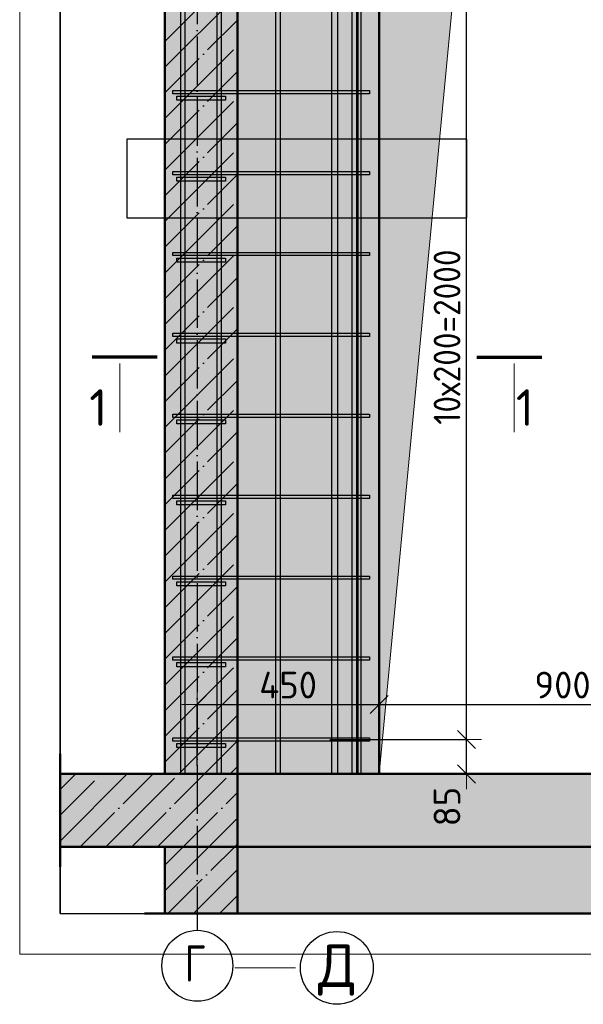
# Model space of a CAD drawing. Header units: millimetres. Extents: x 9402 to 69898, y -2829 to 22870.
# Tile 36 of 69: x 33447 to 34840, y 17394 to 19828. Entities that reach past the tile are written whole.
import ezdxf

# ---------------------------------------------------------------- set-up
doc = ezdxf.new("R2010")
doc.units = ezdxf.units.MM
doc.header["$PDMODE"] = 65
doc.linetypes.add('______11', pattern=[150, 120, -15, 0, -15])
doc.linetypes.add('______5', pattern=[330, 240, -30, 30, -30])
for name, color, linetype, lineweight in [('Standard', 7, 'Continuous', 25), ('Арм.стержн. Арматура края', 96, 'Continuous', 35), ('Арм.стержн. вертикальными 1', 22, 'Continuous', 35), ('Арм.стержн. Доп. арматура', 180, 'Continuous', 35), ('Арм.стержн. Хомут', 240, 'Continuous', 35), ('Арм.стержн.горизонт. 1', 180, 'Continuous', 35), ('Размерная линия_ общее', 7, 'Continuous', 13), ('Фундамент (1)', 7, 'Continuous', 35)]:
    doc.layers.add(name, color=color, linetype=linetype, lineweight=lineweight)
doc.layers.add('Осевая линия_ общее', color=7, linetype='______5', lineweight=13, true_color=0xa0a0a0)
doc.styles.add('ISOCPEUR', font='ISOCPEUR')
doc.dimstyles.new('DIMSTYLE_4', dxfattribs={"dimtxt": 66, "dimasz": 75, "dimexe": 0, "dimexo": 0, "dimgap": 33, "dimtad": 2, "dimdec": 0, "dimrnd": 5, "dimzin": 12, "dimdsep": 46, "dimtxsty": 'ISOCPEUR', "dimblk1": 'ALL_ML_STRICH', "dimblk2": 'ALL_ML_STRICH', "dimsah": 1, "dimcen": 0, "dimclrd": 7, "dimclre": 256, "dimclrt": 7, "dimadec": 0, "dimazin": 0, "dimtfac": 1, "dimtdec": 0, "dimtix": 1, "dimtmove": 2, "dimatfit": 3, "dimfxl": 0, "dimtvp": 1.2, "dimtzin": 0, "dimlwd": 0, "dimlwe": -3, "dimarcsym": 0})
doc.dimstyles.new('DIMSTYLE_5', dxfattribs={"dimtxt": 66, "dimasz": 75, "dimexe": 0, "dimexo": 0, "dimgap": 33, "dimtad": 2, "dimdec": 0, "dimrnd": 5, "dimzin": 12, "dimdsep": 46, "dimtxsty": 'ISOCPEUR', "dimblk1": 'ALL_ML_STRICH', "dimblk2": 'ALL_ML_STRICH', "dimsah": 1, "dimcen": 0, "dimclrd": 7, "dimclre": 256, "dimclrt": 7, "dimadec": 0, "dimazin": 0, "dimtfac": 1, "dimtdec": 0, "dimtix": 1, "dimtmove": 2, "dimatfit": 3, "dimfxl": 0, "dimtzin": 0, "dimlwd": 0, "dimlwe": -3, "dimarcsym": 0})

# ---------------------------------------------------------------- blocks, each defined once
blk = doc.blocks.new('ALL_ML_STRICH')
at = {"color": 0, "linetype": 'ByBlock', "lineweight": -2}
for p, q in [((0, -0.5), (0, 0.5)), ((-1, 0), (0.5, 0)), ((-0.3, -0.3), (0.3, 0.3))]:
    blk.add_line(p, q, dxfattribs=at)
blk = doc.blocks.new('*D99')
at = {"layer": 'DEFPOINTS', "color": 7, "linetype": 'Continuous', "lineweight": 13, "transparency": 33554687}
for p in [(34193.7, 18048.7), (34345.8, 17963.7), (34551.5, 17963.7)]:
    blk.add_point(p, dxfattribs=at)
at = {"layer": 'Размерная линия_ общее', "color": 253, "linetype": 'Continuous', "lineweight": -2, "true_color": 0xa0a0a0, "transparency": 33554687}
for p, q in [((34213.7, 18048.7), (34551.5, 18048.7)), ((34365.8, 17963.7), (34551.5, 17963.7))]:
    blk.add_line(p, q, dxfattribs=at)
at = {"layer": 'Размерная линия_ общее', "color": 7, "linetype": 'Continuous', "lineweight": -2, "transparency": 33554687}
blk.add_line((34551.5, 17963.7), (34551.5, 18048.7), dxfattribs=at)
at = {"layer": 'Размерная линия_ общее', "color": 7, "linetype": 'Continuous', "lineweight": 13, "transparency": 33554687, "xscale": 75, "yscale": 75, "zscale": 75}
for p, rotation in [((34551.5, 18048.7), 90), ((34551.5, 17963.7), 270)]:
    blk.add_blockref('ALL_ML_STRICH', p, dxfattribs=dict(at, rotation=rotation))
at = {"layer": 'Размерная линия_ общее', "color": 7, "linetype": 'Continuous', "lineweight": 13, "transparency": 33554687, "insert": (34503.4, 17882.8), "char_height": 66, "width": 132, "attachment_point": 5, "rotation": 90, "style": 'ISOCPEUR'}
blk.add_mtext('\\A1;{85}', dxfattribs=at)
blk = doc.blocks.new('*D100')
at = {"layer": 'DEFPOINTS', "color": 7, "linetype": 'Continuous', "lineweight": 13, "transparency": 33554687}
for p in [(34165.5, 20048.7), (34193.7, 18048.7), (34551.5, 18048.7)]:
    blk.add_point(p, dxfattribs=at)
at = {"layer": 'Размерная линия_ общее', "color": 253, "linetype": 'Continuous', "lineweight": -2, "true_color": 0xa0a0a0, "transparency": 33554687}
for p, q in [((34185.5, 20048.7), (34551.5, 20048.7)), ((34213.7, 18048.7), (34551.5, 18048.7))]:
    blk.add_line(p, q, dxfattribs=at)
at = {"layer": 'Размерная линия_ общее', "color": 7, "linetype": 'Continuous', "lineweight": -2, "transparency": 33554687}
blk.add_line((34551.5, 18048.7), (34551.5, 20048.7), dxfattribs=at)
at = {"layer": 'Размерная линия_ общее', "color": 7, "linetype": 'Continuous', "lineweight": 13, "transparency": 33554687, "xscale": 75, "yscale": 75, "zscale": 75}
for p, rotation in [((34551.5, 20048.7), 90), ((34551.5, 18048.7), 270)]:
    blk.add_blockref('ALL_ML_STRICH', p, dxfattribs=dict(at, rotation=rotation))
at = {"layer": 'Размерная линия_ общее', "color": 7, "linetype": 'Continuous', "lineweight": 13, "transparency": 33554687, "insert": (34470.5, 18826.7), "char_height": 66, "width": 3.3, "attachment_point": 1, "rotation": 90, "line_spacing_factor": 0.60241, "style": 'ISOCPEUR'}
blk.add_mtext('\\W0.91;10х200=2000', dxfattribs=at)
blk = doc.blocks.new('*D149')
at = {"layer": 'DEFPOINTS', "color": 7, "linetype": 'Continuous', "lineweight": 13, "transparency": 33554687}
for p in [(33885.8, 18135.3), (33885.8, 17963.7), (34335.8, 17963.7)]:
    blk.add_point(p, dxfattribs=at)
at = {"layer": 'Размерная линия_ общее', "color": 253, "linetype": 'Continuous', "lineweight": -2, "true_color": 0xa0a0a0, "transparency": 33554687}
for p, q in [((33885.8, 17983.7), (33885.8, 18135.3)), ((34335.8, 17983.7), (34335.8, 18135.3))]:
    blk.add_line(p, q, dxfattribs=at)
at = {"layer": 'Размерная линия_ общее', "color": 7, "linetype": 'Continuous', "lineweight": -2, "transparency": 33554687}
blk.add_line((33885.8, 18135.3), (34335.8, 18135.3), dxfattribs=at)
at = {"layer": 'Размерная линия_ общее', "color": 7, "linetype": 'Continuous', "lineweight": 13, "transparency": 33554687, "xscale": 75, "yscale": 75, "zscale": 75, "rotation": 180}
blk.add_blockref('ALL_ML_STRICH', (33885.8, 18135.3), dxfattribs=at)
at = {"layer": 'Размерная линия_ общее', "color": 7, "linetype": 'Continuous', "lineweight": 13, "transparency": 33554687, "xscale": 75, "yscale": 75, "zscale": 75}
blk.add_blockref('ALL_ML_STRICH', (34335.8, 18135.3), dxfattribs=at)
at = {"layer": 'Размерная линия_ общее', "color": 7, "linetype": 'Continuous', "lineweight": 13, "transparency": 33554687, "insert": (34110.8, 18183.3), "char_height": 66, "width": 198, "attachment_point": 5, "style": 'ISOCPEUR'}
blk.add_mtext('\\A1;{450}', dxfattribs=at)
blk = doc.blocks.new('*D150')
at = {"layer": 'DEFPOINTS', "color": 7, "linetype": 'Continuous', "lineweight": 13, "transparency": 33554687}
for p in [(34335.8, 18135.3), (34335.8, 17963.7), (35235.8, 17963.7)]:
    blk.add_point(p, dxfattribs=at)
at = {"layer": 'Размерная линия_ общее', "color": 253, "linetype": 'Continuous', "lineweight": -2, "true_color": 0xa0a0a0, "transparency": 33554687}
for p, q in [((34335.8, 17983.7), (34335.8, 18135.3)), ((35235.8, 17983.7), (35235.8, 18135.3))]:
    blk.add_line(p, q, dxfattribs=at)
at = {"layer": 'Размерная линия_ общее', "color": 7, "linetype": 'Continuous', "lineweight": -2, "transparency": 33554687}
blk.add_line((34335.8, 18135.3), (35235.8, 18135.3), dxfattribs=at)
at = {"layer": 'Размерная линия_ общее', "color": 7, "linetype": 'Continuous', "lineweight": 13, "transparency": 33554687, "xscale": 75, "yscale": 75, "zscale": 75, "rotation": 180}
blk.add_blockref('ALL_ML_STRICH', (34335.8, 18135.3), dxfattribs=at)
at = {"layer": 'Размерная линия_ общее', "color": 7, "linetype": 'Continuous', "lineweight": 13, "transparency": 33554687, "xscale": 75, "yscale": 75, "zscale": 75}
blk.add_blockref('ALL_ML_STRICH', (35235.8, 18135.3), dxfattribs=at)
at = {"layer": 'Размерная линия_ общее', "color": 7, "linetype": 'Continuous', "lineweight": 13, "transparency": 33554687, "insert": (34789.1, 18183.3), "char_height": 66, "width": 198, "attachment_point": 5, "style": 'ISOCPEUR'}
blk.add_mtext('\\A1;{900}', dxfattribs=at)

msp = doc.modelspace()

# ---------------------------------------------------------------- hatches: boundary and pattern name
at = {"linetype": '______5', "lineweight": -3, "transparency": 33554687}
msp.add_hatch(color=7, dxfattribs=at).paths.add_polyline_path([(33985.8, 17783.7), (33985.8, 17963.7), (33547.4, 17963.7), (33547.4, 17783.7)])
at = {"linetype": 'Continuous', "lineweight": 13, "transparency": 33554687}
msp.add_hatch(color=7, dxfattribs=at).paths.add_polyline_path([(33985.8, 17783.7), (35585.8, 17783.7), (35585.8, 17963.7), (33985.8, 17963.7)])
at = {"linetype": 'Continuous', "lineweight": -3, "transparency": 33554687}
msp.add_hatch(color=7, dxfattribs=at).paths.add_polyline_path([(33985.8, 17783.7), (33805.8, 17783.7), (33805.8, 17618.4), (33985.8, 17618.4)])
at = {"layer": 'Standard', "linetype": 'Continuous', "lineweight": -3, "transparency": 33554687}
msp.add_hatch(color=7, dxfattribs=at).paths.add_polyline_path([(33985.8, 17963.7), (33985.8, 21083.7), (33805.8, 21083.7), (33805.8, 17963.7)])
at = {"layer": 'Standard', "linetype": 'Continuous', "lineweight": 13, "transparency": 33554687}
h = msp.add_hatch(color=7, dxfattribs=at)
h.paths.add_polyline_path([(34335.8, 20163.7), (35235.8, 20163.7), (35235.8, 17963.7), (35585.8, 17963.7), (35585.8, 21083.7), (33985.8, 21083.7), (33985.8, 17963.7), (34335.8, 17963.7)])
h.paths.add_polyline_path([(35455.8, 19133.7), (35455.7, 19131.6), (35455.3, 19129.5), (35454.8, 19127.5), (35454, 19125.5), (35453.1, 19123.7), (35451.9, 19121.9), (35450.6, 19120.3), (35449.1, 19118.8), (35447.5, 19117.5), (35445.8, 19116.3), (35443.9, 19115.4), (35441.9, 19114.6), (35439.9, 19114.1), (35437.9, 19113.8), (35435.8, 19113.7), (35433.7, 19113.8), (35431.6, 19114.1), (35429.6, 19114.6), (35427.6, 19115.4), (35425.8, 19116.3), (35424, 19117.5), (35422.4, 19118.8), (35420.9, 19120.3), (35419.6, 19121.9), (35418.4, 19123.7), (35417.5, 19125.5), (35416.7, 19127.5), (35416.2, 19129.5), (35415.9, 19131.6), (35415.8, 19133.7), (35415.9, 19135.8), (35416.2, 19137.8), (35416.7, 19139.8), (35417.5, 19141.8), (35418.4, 19143.7), (35419.6, 19145.4), (35420.9, 19147.1), (35422.4, 19148.5), (35424, 19149.8), (35425.8, 19151), (35427.6, 19151.9), (35429.6, 19152.7), (35431.6, 19153.2), (35433.7, 19153.6), (35435.8, 19153.7), (35437.9, 19153.6), (35439.9, 19153.2), (35441.9, 19152.7), (35443.9, 19151.9), (35445.8, 19151), (35447.5, 19149.8), (35449.1, 19148.5), (35450.6, 19147.1), (35451.9, 19145.4), (35453.1, 19143.7), (35454, 19141.8), (35454.8, 19139.8), (35455.3, 19137.8), (35455.7, 19135.8)], flags=16)
msp.add_hatch(color=7, dxfattribs=at).paths.add_polyline_path([(35585.8, 17618.4), (35585.8, 17783.7), (33985.8, 17783.7), (33985.8, 17618.4)])
at = {"layer": 'Фундамент (1)', "linetype": 'Continuous', "lineweight": 13, "true_color": 0x2d2d2d, "transparency": 33554687}
msp.add_hatch(color=250, dxfattribs=at).paths.add_polyline_path([(34526.7, 19972.7), (35235.8, 20163.7), (34335.8, 20163.7), (34335.8, 17963.7)])

# ---------------------------------------------------------------- linework, layer by layer
at = {"color": 52, "linetype": 'Continuous', "lineweight": -3, "transparency": 33554687}
for p, q in [((33712.5, 19533), (33712.5, 19338)), ((34552.5, 19533), (33712.5, 19533)), ((33712.5, 19533), (33712.5, 19338)), ((34552.5, 19533), (33712.5, 19533)), ((34552.5, 19338), (34552.5, 19533)), ((34552.5, 19338), (34552.5, 19533)), ((33712.5, 19338), (34552.5, 19338)), ((33712.5, 19338), (34552.5, 19338))]:
    msp.add_line(p, q, dxfattribs=at)
at = {"color": 7, "linetype": 'Continuous', "lineweight": 50, "transparency": 33554687}
for p, q in [((33547.4, 18013.7), (33547.4, 17733.7)), ((33805.8, 17963.7), (33547.4, 17963.7)), ((33985.8, 17963.7), (33805.8, 17963.7)), ((34335.8, 17963.7), (33985.8, 17963.7)), ((33985.8, 17783.7), (33985.8, 17963.7)), ((35235.8, 17963.7), (34335.8, 17963.7)), ((33547.4, 17783.7), (33805.8, 17783.7)), ((33985.8, 17783.7), (33805.8, 17783.7)), ((33805.8, 17783.7), (33805.8, 17618.4)), ((33805.8, 17783.7), (33985.8, 17783.7)), ((33985.8, 17618.4), (33985.8, 17783.7)), ((33985.8, 17783.7), (35585.8, 17783.7)), ((33755.8, 17618.4), (34035.8, 17618.4))]:
    msp.add_line(p, q, dxfattribs=at)
at = {"color": 7, "linetype": '______11', "lineweight": -3, "transparency": 33554687}
for p, q in [((33547.4, 17861.4), (33649.7, 17963.7)), ((33596.9, 17783.7), (33776.9, 17963.7)), ((33724.2, 17783.7), (33904.2, 17963.7)), ((33851.5, 17783.7), (33985.8, 17917.9)), ((33978.8, 17783.7), (33985.8, 17790.7)), ((33805.8, 17737.9), (33851.5, 17783.7)), ((33813.6, 17618.4), (33978.8, 17783.7)), ((33940.8, 17618.4), (33985.8, 17663.4))]:
    msp.add_line(p, q, dxfattribs=at)
at = {"color": 7, "linetype": '______5', "lineweight": -3, "transparency": 33554687}
for p, q in [((33547.4, 17925.1), (33586, 17963.7)), ((33547.4, 17797.8), (33713.3, 17963.7)), ((33660.6, 17783.7), (33840.6, 17963.7)), ((33787.9, 17783.7), (33967.9, 17963.7)), ((33915.1, 17783.7), (33985.8, 17854.3)), ((33805.8, 17674.3), (33915.1, 17783.7)), ((33877.2, 17618.4), (33985.8, 17727))]:
    msp.add_line(p, q, dxfattribs=at)
at = {"layer": 'Standard', "color": 7, "linetype": 'Continuous', "lineweight": 50, "transparency": 33554687}
for p, q in [((33805.8, 21083.7), (33805.8, 17963.7)), ((33985.8, 17963.7), (33985.8, 21083.7)), ((34335.8, 20163.7), (34335.8, 17963.7)), ((33805.8, 17963.7), (33985.8, 17963.7)), ((33985.8, 17963.7), (34335.8, 17963.7)), ((33985.8, 17783.7), (35585.8, 17783.7)), ((35635.8, 17618.4), (33935.8, 17618.4))]:
    msp.add_line(p, q, dxfattribs=at)
at = {"layer": 'Standard', "color": 7, "linetype": '______11', "lineweight": -3, "transparency": 33554687}
for p, q in [((33805.8, 19774.4), (33985.8, 19954.4)), ((33805.8, 19647.1), (33985.8, 19827.1)), ((33805.8, 19519.8), (33985.8, 19699.8)), ((33805.8, 19392.6), (33985.8, 19572.6)), ((33805.8, 19265.3), (33985.8, 19445.3)), ((33805.8, 19138), (33985.8, 19318)), ((33805.8, 19010.7), (33985.8, 19190.7)), ((33805.8, 18883.5), (33985.8, 19063.5)), ((33805.8, 18756.2), (33985.8, 18936.2)), ((33805.8, 18628.9), (33985.8, 18808.9)), ((33805.8, 18501.6), (33985.8, 18681.6)), ((33805.8, 18374.3), (33985.8, 18554.3)), ((33805.8, 18247.1), (33985.8, 18427.1)), ((33805.8, 18119.8), (33985.8, 18299.8)), ((33805.8, 17992.5), (33985.8, 18172.5)), ((33904.2, 17963.7), (33985.8, 18045.2))]:
    msp.add_line(p, q, dxfattribs=at)
at = {"layer": 'Standard', "color": 7, "linetype": '______5', "lineweight": -3, "transparency": 33554687}
for p, q in [((33805.8, 19710.8), (33985.8, 19890.8)), ((33805.8, 19583.5), (33985.8, 19763.5)), ((33805.8, 19456.2), (33985.8, 19636.2)), ((33805.8, 19328.9), (33985.8, 19508.9)), ((33805.8, 19201.7), (33985.8, 19381.7)), ((33805.8, 19074.4), (33985.8, 19254.4)), ((33805.8, 18947.1), (33985.8, 19127.1)), ((33805.8, 18819.8), (33985.8, 18999.8)), ((33805.8, 18692.5), (33985.8, 18872.5)), ((33805.8, 18565.3), (33985.8, 18745.3)), ((33805.8, 18438), (33985.8, 18618)), ((33805.8, 18310.7), (33985.8, 18490.7)), ((33805.8, 18183.4), (33985.8, 18363.4)), ((33805.8, 18056.1), (33985.8, 18236.1)), ((33840.6, 17963.7), (33985.8, 18108.9)), ((33967.9, 17963.7), (33985.8, 17981.6))]:
    msp.add_line(p, q, dxfattribs=at)
at = {"layer": 'Standard', "color": 7, "linetype": 'Continuous', "lineweight": 70, "transparency": 33554687}
for p, q in [((33787.3, 18993.8), (33626.5, 18993.8)), ((34577.3, 18993.8), (34738.1, 18993.8))]:
    msp.add_line(p, q, dxfattribs=at)
at = {"layer": 'Standard', "color": 7, "linetype": 'Continuous', "lineweight": 13, "transparency": 33554687}
for p, q in [((33695, 18977.8), (33695, 18808.2)), ((34669.6, 18977.8), (34669.6, 18808.2)), ((33979.2, 17484.2), (34129.2, 17484.2))]:
    msp.add_line(p, q, dxfattribs=at)
for points in [[(33447.4, 17518.4), (38185.1, 17518.4), (38185.1, 22288), (33447.4, 22288), (33447.4, 17518.4)], [(34335.8, 17963.7), (34526.7, 19972.7), (35235.8, 20163.7)]]:
    msp.add_lwpolyline(points, dxfattribs=at)
at = {"layer": 'Standard', "color": 7, "linetype": 'Continuous', "lineweight": 25, "transparency": 33554687}
msp.add_circle((34231.2, 17484.2), 90, dxfattribs=at)
at = {"layer": 'Арм.стержн. Арматура края', "color": 4, "linetype": 'Continuous', "lineweight": 25, "transparency": 33554687}
for points in [[(33835.8, 19638.7), (33955.8, 19638.7), (33955.8, 19628.7), (33835.8, 19628.7), (33835.8, 19638.7)], [(33835.8, 19438.7), (33955.8, 19438.7), (33955.8, 19428.7), (33835.8, 19428.7), (33835.8, 19438.7)], [(33835.8, 19238.7), (33955.8, 19238.7), (33955.8, 19228.7), (33835.8, 19228.7), (33835.8, 19238.7)], [(33835.8, 19038.7), (33955.8, 19038.7), (33955.8, 19028.7), (33835.8, 19028.7), (33835.8, 19038.7)], [(33835.8, 18838.7), (33955.8, 18838.7), (33955.8, 18828.7), (33835.8, 18828.7), (33835.8, 18838.7)], [(33835.8, 18638.7), (33955.8, 18638.7), (33955.8, 18628.7), (33835.8, 18628.7), (33835.8, 18638.7)], [(33835.8, 18438.7), (33955.8, 18438.7), (33955.8, 18428.7), (33835.8, 18428.7), (33835.8, 18438.7)], [(33835.8, 18238.7), (33955.8, 18238.7), (33955.8, 18228.7), (33835.8, 18228.7), (33835.8, 18238.7)], [(33835.8, 18038.7), (33955.8, 18038.7), (33955.8, 18028.7), (33835.8, 18028.7), (33835.8, 18038.7)]]:
    msp.add_lwpolyline(points, dxfattribs=at)
at = {"layer": 'Арм.стержн. вертикальными 1', "color": 4, "linetype": 'Continuous', "lineweight": 25, "transparency": 33554687}
for points in [[(33845.7, 17963.7), (33845.7, 22093.7), (33855.7, 22093.7), (33855.7, 17963.7), (33845.7, 17963.7)], [(33845.7, 17963.7), (33845.7, 22093.7), (33855.7, 22093.7), (33855.7, 17963.7), (33845.7, 17963.7)], [(33845.7, 17963.7), (33845.7, 22093.7), (33855.7, 22093.7), (33855.7, 17963.7), (33845.7, 17963.7)], [(33935.3, 17963.7), (33935.3, 22093.7), (33945.3, 22093.7), (33945.3, 17963.7), (33935.3, 17963.7)], [(33935.3, 17963.7), (33935.3, 22093.7), (33945.3, 22093.7), (33945.3, 17963.7), (33935.3, 17963.7)], [(33935.3, 17963.7), (33935.3, 22093.7), (33945.3, 22093.7), (33945.3, 17963.7), (33935.3, 17963.7)], [(34080.8, 17963.7), (34080.8, 22093.7), (34090.8, 22093.7), (34090.8, 17963.7), (34080.8, 17963.7)], [(34080.8, 17963.7), (34080.8, 22093.7), (34090.8, 22093.7), (34090.8, 17963.7), (34080.8, 17963.7)], [(34280.8, 17963.7), (34280.8, 22093.7), (34290.8, 22093.7), (34290.8, 17963.7), (34280.8, 17963.7)], [(34280.8, 17963.7), (34280.8, 22093.7), (34290.8, 22093.7), (34290.8, 17963.7), (34280.8, 17963.7)]]:
    msp.add_lwpolyline(points, dxfattribs=at)
at = {"layer": 'Арм.стержн. Доп. арматура', "color": 7, "linetype": 'Continuous', "lineweight": 25, "transparency": 33554687}
for points in [[(34218.8, 17963.7), (34218.8, 20763.7), (34232.8, 20763.7), (34232.8, 17963.7), (34218.8, 17963.7)], [(34218.8, 17963.7), (34218.8, 20763.7), (34232.8, 20763.7), (34232.8, 17963.7), (34218.8, 17963.7)], [(34268.8, 17963.7), (34268.8, 20763.7), (34282.8, 20763.7), (34282.8, 17963.7), (34268.8, 17963.7)], [(34268.8, 17963.7), (34268.8, 20763.7), (34282.8, 20763.7), (34282.8, 17963.7), (34268.8, 17963.7)]]:
    msp.add_lwpolyline(points, dxfattribs=at)
at = {"layer": 'Арм.стержн. Хомут', "color": 40, "linetype": 'Continuous', "lineweight": 25, "transparency": 33554687}
for points in [[(33825.7, 19652.7), (34311.8, 19652.7), (34311.8, 19644.7), (33825.7, 19644.7), (33825.7, 19652.7)], [(33825.7, 19452.7), (34311.8, 19452.7), (34311.8, 19444.7), (33825.7, 19444.7), (33825.7, 19452.7)], [(33825.7, 19252.7), (34311.8, 19252.7), (34311.8, 19244.7), (33825.7, 19244.7), (33825.7, 19252.7)], [(33825.7, 19052.7), (34311.8, 19052.7), (34311.8, 19044.7), (33825.7, 19044.7), (33825.7, 19052.7)], [(33825.7, 18852.7), (34311.8, 18852.7), (34311.8, 18844.7), (33825.7, 18844.7), (33825.7, 18852.7)], [(33825.7, 18652.7), (34311.8, 18652.7), (34311.8, 18644.7), (33825.7, 18644.7), (33825.7, 18652.7)], [(33825.7, 18452.7), (34311.8, 18452.7), (34311.8, 18444.7), (33825.7, 18444.7), (33825.7, 18452.7)], [(33825.7, 18252.7), (34311.8, 18252.7), (34311.8, 18244.7), (33825.7, 18244.7), (33825.7, 18252.7)], [(33825.7, 18052.7), (34311.8, 18052.7), (34311.8, 18044.7), (33825.7, 18044.7), (33825.7, 18052.7)]]:
    msp.add_lwpolyline(points, dxfattribs=at)
at = {"layer": 'Арм.стержн.горизонт. 1', "color": 52, "linetype": 'Continuous', "lineweight": -3, "transparency": 33554687}
for p, q in [((33547.4, 22188), (33547.4, 17618.4)), ((33547.4, 17618.4), (33547.4, 22188)), ((33547.4, 17618.4), (38085.1, 17618.4)), ((33547.4, 17618.4), (38085.1, 17618.4))]:
    msp.add_line(p, q, dxfattribs=at)
at = {"layer": 'Осевая линия_ общее', "color": 253, "linetype": '______11', "lineweight": -3, "true_color": 0xa0a0a0, "transparency": 33554687}
msp.add_line((33885.8, 22188), (33885.8, 17578.1), dxfattribs=at)
at = {"layer": 'Осевая линия_ общее', "color": 7, "linetype": 'Continuous', "lineweight": -3, "transparency": 33554687}
msp.add_circle((33886.5, 17489.4), 87.7, dxfattribs=at)

# ---------------------------------------------------------------- texts
at = {"layer": 'Standard', "color": 7, "linetype": 'Continuous', "lineweight": 13, "transparency": 33554687, "style": 'ISOCPEUR'}
for s, insert, char_height, width, attachment_point in [('\\A1;{\\fISOCPEUR|i0|b0;\\H90.000000;\\W1.000000;\\C7;1}\\P', (33619.1, 18824.2), 90, 70, 7), ('\\A1;{\\fISOCPEUR|i0|b0;\\H90.000000;\\W1.000000;\\C7;1}\\P', (34673.4, 18824.2), 90, 70, 7), ('\\A1;{\\fISOCPEUR|i0|b0;\\H105.000000;\\W1.000000;\\C7;Д}\\P', (34184.5, 17542.2), 105, 137.455, 1)]:
    msp.add_mtext(s, dxfattribs=dict(at, insert=insert, char_height=char_height, width=width, attachment_point=attachment_point))
at = {"layer": 'Осевая линия_ общее', "color": 7, "linetype": 'Continuous', "lineweight": -3, "transparency": 33554687, "insert": (33855, 17450.3), "char_height": 90, "width": 97.922, "attachment_point": 7, "style": 'ISOCPEUR'}
msp.add_mtext('\\W0.78;Г', dxfattribs=at)

# ---------------------------------------------------------------- dimensions: what is measured, and where the dimension line sits
at = {"layer": 'Размерная линия_ общее', "color": 7, "linetype": 'Continuous', "lineweight": 13, "transparency": 33554687}
dim = msp.add_linear_dim(base=(34551.5, 20048.7), p1=(34213.7, 18048.7), p2=(34185.5, 20048.7), angle=90, text='\\W0.91;10х200=2000', dimstyle='DIMSTYLE_5', override={"dimpost": '<>', "dimclrd": 7, "dimclre": 253, "dimclrt": 7, "dimlwd": 0, "dimlwe": 65533}, dxfattribs=at)
dim.commit()
dim.dimension.update_dxf_attribs({"geometry": '*D100', "text_midpoint": (34518.5, 19048.7), "dimtype": 160})
for base, p1, p2, picture, middle in [((34335.8, 18135.3), (33885.8, 17983.7), (34335.8, 17983.7), '*D149', (34110.8, 18183.3)), ((35235.8, 18135.3), (34335.8, 17983.7), (35235.8, 17983.7), '*D150', (34789.1, 18183.3))]:
    dim = msp.add_linear_dim(base=base, p1=p1, p2=p2, dimstyle='DIMSTYLE_5', override={"dimpost": '<>', "dimclrd": 7, "dimclre": 253, "dimclrt": 7, "dimlwd": 0, "dimlwe": 65533}, dxfattribs=at)
    dim.commit()
    dim.dimension.update_dxf_attribs({"geometry": picture, "text_midpoint": middle, "dimtype": 160})
dim = msp.add_linear_dim(base=(34551.5, 18048.7), p1=(34365.8, 17963.7), p2=(34213.7, 18048.7), angle=90, dimstyle='DIMSTYLE_4', override={"dimpost": '<>', "dimclrd": 7, "dimclre": 253, "dimclrt": 7, "dimlwd": 0, "dimlwe": 65533}, dxfattribs=at)
dim.commit()
dim.dimension.update_dxf_attribs({"geometry": '*D99', "text_midpoint": (34503.4, 17882.8), "dimtype": 160})

doc.saveas('drawing.dxf')
